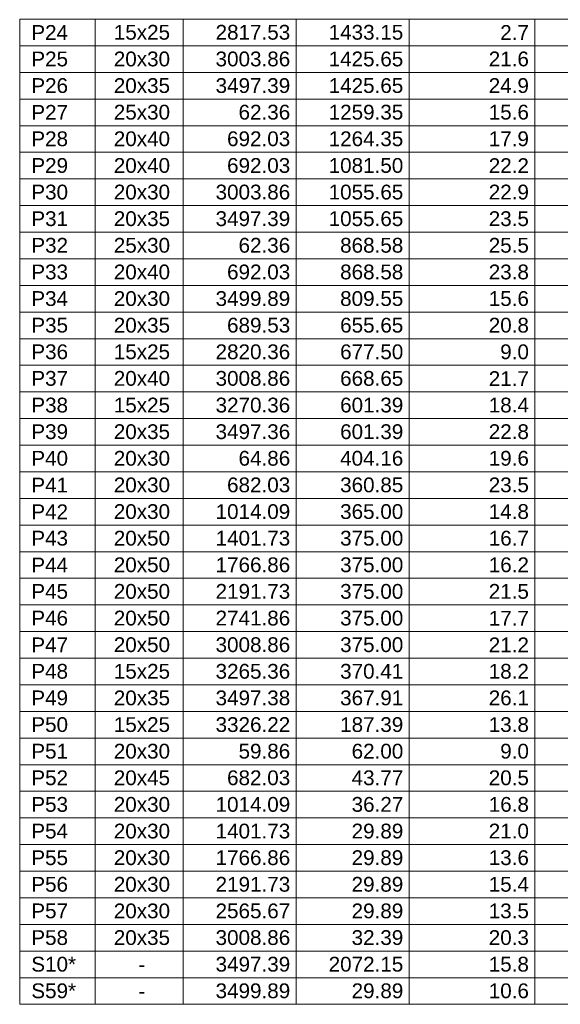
# Model space of a CAD drawing. Header units: millimetres. Extents: x 0 to 119, y 0 to 84.
# Tile 13 of 18: x 88.39 to 96.14, y 55.95 to 70.05. Entities that reach past the tile are written whole.
import ezdxf

# ---------------------------------------------------------------- set-up
doc = ezdxf.new("R2010")
doc.units = ezdxf.units.MM
doc.header["$MEASUREMENT"] = 0
doc.linetypes.add('NULL', pattern=[0])
doc.layers.add('LC-Tabelas', color=1, linetype='Continuous', lineweight=20)
doc.layers.add('LC-Textos das tabelas', color=5, linetype='Continuous', lineweight=5)
doc.styles.add('Arial', font='txt')

msp = doc.modelspace()

# ---------------------------------------------------------------- linework, layer by layer
at = {"layer": 'LC-Tabelas'}
for points in [[(88.3915, 69.6764), (88.3915, 70.0576), (89.4717, 70.0576), (89.4717, 69.6764), (88.3915, 69.6764)], [(89.4717, 69.6764), (89.4717, 70.0576), (90.7319, 70.0576), (90.7319, 69.6764), (89.4717, 69.6764)], [(90.7319, 69.6764), (90.7319, 70.0576), (92.3522, 70.0576), (92.3522, 69.6764), (90.7319, 69.6764)], [(92.3522, 69.6764), (92.3522, 70.0576), (93.9725, 70.0576), (93.9725, 69.6764), (92.3522, 69.6764)], [(93.9725, 69.6764), (93.9725, 70.0576), (95.7728, 70.0576), (95.7728, 69.6764), (93.9725, 69.6764)], [(95.7728, 69.6764), (95.7728, 70.0576), (97.5731, 70.0576), (97.5731, 69.6764), (95.7728, 69.6764)], [(88.3915, 69.2951), (88.3915, 69.6764), (89.4717, 69.6764), (89.4717, 69.2951), (88.3915, 69.2951)], [(89.4717, 69.2951), (89.4717, 69.6764), (90.7319, 69.6764), (90.7319, 69.2951), (89.4717, 69.2951)], [(90.7319, 69.2951), (90.7319, 69.6764), (92.3522, 69.6764), (92.3522, 69.2951), (90.7319, 69.2951)], [(92.3522, 69.2951), (92.3522, 69.6764), (93.9725, 69.6764), (93.9725, 69.2951), (92.3522, 69.2951)], [(93.9725, 69.2951), (93.9725, 69.6764), (95.7728, 69.6764), (95.7728, 69.2951), (93.9725, 69.2951)], [(95.7728, 69.2951), (95.7728, 69.6764), (97.5731, 69.6764), (97.5731, 69.2951), (95.7728, 69.2951)], [(88.3915, 68.9139), (88.3915, 69.2951), (89.4717, 69.2951), (89.4717, 68.9139), (88.3915, 68.9139)], [(89.4717, 68.9139), (89.4717, 69.2951), (90.7319, 69.2951), (90.7319, 68.9139), (89.4717, 68.9139)], [(90.7319, 68.9139), (90.7319, 69.2951), (92.3522, 69.2951), (92.3522, 68.9139), (90.7319, 68.9139)], [(92.3522, 68.9139), (92.3522, 69.2951), (93.9725, 69.2951), (93.9725, 68.9139), (92.3522, 68.9139)], [(93.9725, 68.9139), (93.9725, 69.2951), (95.7728, 69.2951), (95.7728, 68.9139), (93.9725, 68.9139)], [(95.7728, 68.9139), (95.7728, 69.2951), (97.5731, 69.2951), (97.5731, 68.9139), (95.7728, 68.9139)], [(88.3915, 68.5327), (88.3915, 68.9139), (89.4717, 68.9139), (89.4717, 68.5327), (88.3915, 68.5327)], [(89.4717, 68.5327), (89.4717, 68.9139), (90.7319, 68.9139), (90.7319, 68.5327), (89.4717, 68.5327)], [(90.7319, 68.5327), (90.7319, 68.9139), (92.3522, 68.9139), (92.3522, 68.5327), (90.7319, 68.5327)], [(92.3522, 68.5327), (92.3522, 68.9139), (93.9725, 68.9139), (93.9725, 68.5327), (92.3522, 68.5327)], [(93.9725, 68.5327), (93.9725, 68.9139), (95.7728, 68.9139), (95.7728, 68.5327), (93.9725, 68.5327)], [(95.7728, 68.5327), (95.7728, 68.9139), (97.5731, 68.9139), (97.5731, 68.5327), (95.7728, 68.5327)], [(88.3915, 68.1514), (88.3915, 68.5327), (89.4717, 68.5327), (89.4717, 68.1514), (88.3915, 68.1514)], [(89.4717, 68.1514), (89.4717, 68.5327), (90.7319, 68.5327), (90.7319, 68.1514), (89.4717, 68.1514)], [(90.7319, 68.1514), (90.7319, 68.5327), (92.3522, 68.5327), (92.3522, 68.1514), (90.7319, 68.1514)], [(92.3522, 68.1514), (92.3522, 68.5327), (93.9725, 68.5327), (93.9725, 68.1514), (92.3522, 68.1514)], [(93.9725, 68.1514), (93.9725, 68.5327), (95.7728, 68.5327), (95.7728, 68.1514), (93.9725, 68.1514)], [(95.7728, 68.1514), (95.7728, 68.5327), (97.5731, 68.5327), (97.5731, 68.1514), (95.7728, 68.1514)], [(88.3915, 67.7702), (88.3915, 68.1514), (89.4717, 68.1514), (89.4717, 67.7702), (88.3915, 67.7702)], [(89.4717, 67.7702), (89.4717, 68.1514), (90.7319, 68.1514), (90.7319, 67.7702), (89.4717, 67.7702)], [(90.7319, 67.7702), (90.7319, 68.1514), (92.3522, 68.1514), (92.3522, 67.7702), (90.7319, 67.7702)], [(92.3522, 67.7702), (92.3522, 68.1514), (93.9725, 68.1514), (93.9725, 67.7702), (92.3522, 67.7702)], [(93.9725, 67.7702), (93.9725, 68.1514), (95.7728, 68.1514), (95.7728, 67.7702), (93.9725, 67.7702)], [(95.7728, 67.7702), (95.7728, 68.1514), (97.5731, 68.1514), (97.5731, 67.7702), (95.7728, 67.7702)], [(88.3915, 67.3889), (88.3915, 67.7702), (89.4717, 67.7702), (89.4717, 67.3889), (88.3915, 67.3889)], [(89.4717, 67.3889), (89.4717, 67.7702), (90.7319, 67.7702), (90.7319, 67.3889), (89.4717, 67.3889)], [(90.7319, 67.3889), (90.7319, 67.7702), (92.3522, 67.7702), (92.3522, 67.3889), (90.7319, 67.3889)], [(92.3522, 67.3889), (92.3522, 67.7702), (93.9725, 67.7702), (93.9725, 67.3889), (92.3522, 67.3889)], [(93.9725, 67.3889), (93.9725, 67.7702), (95.7728, 67.7702), (95.7728, 67.3889), (93.9725, 67.3889)], [(95.7728, 67.3889), (95.7728, 67.7702), (97.5731, 67.7702), (97.5731, 67.3889), (95.7728, 67.3889)], [(88.3915, 67.0077), (88.3915, 67.3889), (89.4717, 67.3889), (89.4717, 67.0077), (88.3915, 67.0077)], [(89.4717, 67.0077), (89.4717, 67.3889), (90.7319, 67.3889), (90.7319, 67.0077), (89.4717, 67.0077)], [(90.7319, 67.0077), (90.7319, 67.3889), (92.3522, 67.3889), (92.3522, 67.0077), (90.7319, 67.0077)], [(92.3522, 67.0077), (92.3522, 67.3889), (93.9725, 67.3889), (93.9725, 67.0077), (92.3522, 67.0077)], [(93.9725, 67.0077), (93.9725, 67.3889), (95.7728, 67.3889), (95.7728, 67.0077), (93.9725, 67.0077)], [(95.7728, 67.0077), (95.7728, 67.3889), (97.5731, 67.3889), (97.5731, 67.0077), (95.7728, 67.0077)], [(88.3915, 66.6265), (88.3915, 67.0077), (89.4717, 67.0077), (89.4717, 66.6265), (88.3915, 66.6265)], [(89.4717, 66.6265), (89.4717, 67.0077), (90.7319, 67.0077), (90.7319, 66.6265), (89.4717, 66.6265)], [(90.7319, 66.6265), (90.7319, 67.0077), (92.3522, 67.0077), (92.3522, 66.6265), (90.7319, 66.6265)], [(92.3522, 66.6265), (92.3522, 67.0077), (93.9725, 67.0077), (93.9725, 66.6265), (92.3522, 66.6265)], [(93.9725, 66.6265), (93.9725, 67.0077), (95.7728, 67.0077), (95.7728, 66.6265), (93.9725, 66.6265)], [(95.7728, 66.6265), (95.7728, 67.0077), (97.5731, 67.0077), (97.5731, 66.6265), (95.7728, 66.6265)], [(88.3915, 66.2452), (88.3915, 66.6265), (89.4717, 66.6265), (89.4717, 66.2452), (88.3915, 66.2452)], [(89.4717, 66.2452), (89.4717, 66.6265), (90.7319, 66.6265), (90.7319, 66.2452), (89.4717, 66.2452)], [(90.7319, 66.2452), (90.7319, 66.6265), (92.3522, 66.6265), (92.3522, 66.2452), (90.7319, 66.2452)], [(92.3522, 66.2452), (92.3522, 66.6265), (93.9725, 66.6265), (93.9725, 66.2452), (92.3522, 66.2452)], [(93.9725, 66.2452), (93.9725, 66.6265), (95.7728, 66.6265), (95.7728, 66.2452), (93.9725, 66.2452)], [(95.7728, 66.2452), (95.7728, 66.6265), (97.5731, 66.6265), (97.5731, 66.2452), (95.7728, 66.2452)], [(88.3915, 65.864), (88.3915, 66.2452), (89.4717, 66.2452), (89.4717, 65.864), (88.3915, 65.864)], [(89.4717, 65.864), (89.4717, 66.2452), (90.7319, 66.2452), (90.7319, 65.864), (89.4717, 65.864)], [(90.7319, 65.864), (90.7319, 66.2452), (92.3522, 66.2452), (92.3522, 65.864), (90.7319, 65.864)], [(92.3522, 65.864), (92.3522, 66.2452), (93.9725, 66.2452), (93.9725, 65.864), (92.3522, 65.864)], [(93.9725, 65.864), (93.9725, 66.2452), (95.7728, 66.2452), (95.7728, 65.864), (93.9725, 65.864)], [(95.7728, 65.864), (95.7728, 66.2452), (97.5731, 66.2452), (97.5731, 65.864), (95.7728, 65.864)], [(88.3915, 65.4827), (88.3915, 65.864), (89.4717, 65.864), (89.4717, 65.4827), (88.3915, 65.4827)], [(89.4717, 65.4827), (89.4717, 65.864), (90.7319, 65.864), (90.7319, 65.4827), (89.4717, 65.4827)], [(90.7319, 65.4827), (90.7319, 65.864), (92.3522, 65.864), (92.3522, 65.4827), (90.7319, 65.4827)], [(92.3522, 65.4827), (92.3522, 65.864), (93.9725, 65.864), (93.9725, 65.4827), (92.3522, 65.4827)], [(93.9725, 65.4827), (93.9725, 65.864), (95.7728, 65.864), (95.7728, 65.4827), (93.9725, 65.4827)], [(95.7728, 65.4827), (95.7728, 65.864), (97.5731, 65.864), (97.5731, 65.4827), (95.7728, 65.4827)], [(88.3915, 65.1015), (88.3915, 65.4827), (89.4717, 65.4827), (89.4717, 65.1015), (88.3915, 65.1015)], [(89.4717, 65.1015), (89.4717, 65.4827), (90.7319, 65.4827), (90.7319, 65.1015), (89.4717, 65.1015)], [(90.7319, 65.1015), (90.7319, 65.4827), (92.3522, 65.4827), (92.3522, 65.1015), (90.7319, 65.1015)], [(92.3522, 65.1015), (92.3522, 65.4827), (93.9725, 65.4827), (93.9725, 65.1015), (92.3522, 65.1015)], [(93.9725, 65.1015), (93.9725, 65.4827), (95.7728, 65.4827), (95.7728, 65.1015), (93.9725, 65.1015)], [(95.7728, 65.1015), (95.7728, 65.4827), (97.5731, 65.4827), (97.5731, 65.1015), (95.7728, 65.1015)], [(88.3915, 64.7203), (88.3915, 65.1015), (89.4717, 65.1015), (89.4717, 64.7203), (88.3915, 64.7203)], [(89.4717, 64.7203), (89.4717, 65.1015), (90.7319, 65.1015), (90.7319, 64.7203), (89.4717, 64.7203)], [(90.7319, 64.7203), (90.7319, 65.1015), (92.3522, 65.1015), (92.3522, 64.7203), (90.7319, 64.7203)], [(92.3522, 64.7203), (92.3522, 65.1015), (93.9725, 65.1015), (93.9725, 64.7203), (92.3522, 64.7203)], [(93.9725, 64.7203), (93.9725, 65.1015), (95.7728, 65.1015), (95.7728, 64.7203), (93.9725, 64.7203)], [(95.7728, 64.7203), (95.7728, 65.1015), (97.5731, 65.1015), (97.5731, 64.7203), (95.7728, 64.7203)], [(88.3915, 64.339), (88.3915, 64.7203), (89.4717, 64.7203), (89.4717, 64.339), (88.3915, 64.339)], [(89.4717, 64.339), (89.4717, 64.7203), (90.7319, 64.7203), (90.7319, 64.339), (89.4717, 64.339)], [(90.7319, 64.339), (90.7319, 64.7203), (92.3522, 64.7203), (92.3522, 64.339), (90.7319, 64.339)], [(92.3522, 64.339), (92.3522, 64.7203), (93.9725, 64.7203), (93.9725, 64.339), (92.3522, 64.339)], [(93.9725, 64.339), (93.9725, 64.7203), (95.7728, 64.7203), (95.7728, 64.339), (93.9725, 64.339)], [(95.7728, 64.339), (95.7728, 64.7203), (97.5731, 64.7203), (97.5731, 64.339), (95.7728, 64.339)], [(88.3915, 63.9578), (88.3915, 64.339), (89.4717, 64.339), (89.4717, 63.9578), (88.3915, 63.9578)], [(89.4717, 63.9578), (89.4717, 64.339), (90.7319, 64.339), (90.7319, 63.9578), (89.4717, 63.9578)], [(90.7319, 63.9578), (90.7319, 64.339), (92.3522, 64.339), (92.3522, 63.9578), (90.7319, 63.9578)], [(92.3522, 63.9578), (92.3522, 64.339), (93.9725, 64.339), (93.9725, 63.9578), (92.3522, 63.9578)], [(93.9725, 63.9578), (93.9725, 64.339), (95.7728, 64.339), (95.7728, 63.9578), (93.9725, 63.9578)], [(95.7728, 63.9578), (95.7728, 64.339), (97.5731, 64.339), (97.5731, 63.9578), (95.7728, 63.9578)], [(88.3915, 63.5765), (88.3915, 63.9578), (89.4717, 63.9578), (89.4717, 63.5765), (88.3915, 63.5765)], [(89.4717, 63.5765), (89.4717, 63.9578), (90.7319, 63.9578), (90.7319, 63.5765), (89.4717, 63.5765)], [(90.7319, 63.5765), (90.7319, 63.9578), (92.3522, 63.9578), (92.3522, 63.5765), (90.7319, 63.5765)], [(92.3522, 63.5765), (92.3522, 63.9578), (93.9725, 63.9578), (93.9725, 63.5765), (92.3522, 63.5765)], [(93.9725, 63.5765), (93.9725, 63.9578), (95.7728, 63.9578), (95.7728, 63.5765), (93.9725, 63.5765)], [(95.7728, 63.5765), (95.7728, 63.9578), (97.5731, 63.9578), (97.5731, 63.5765), (95.7728, 63.5765)], [(88.3915, 63.1953), (88.3915, 63.5765), (89.4717, 63.5765), (89.4717, 63.1953), (88.3915, 63.1953)], [(89.4717, 63.1953), (89.4717, 63.5765), (90.7319, 63.5765), (90.7319, 63.1953), (89.4717, 63.1953)], [(90.7319, 63.1953), (90.7319, 63.5765), (92.3522, 63.5765), (92.3522, 63.1953), (90.7319, 63.1953)], [(92.3522, 63.1953), (92.3522, 63.5765), (93.9725, 63.5765), (93.9725, 63.1953), (92.3522, 63.1953)], [(93.9725, 63.1953), (93.9725, 63.5765), (95.7728, 63.5765), (95.7728, 63.1953), (93.9725, 63.1953)], [(95.7728, 63.1953), (95.7728, 63.5765), (97.5731, 63.5765), (97.5731, 63.1953), (95.7728, 63.1953)], [(88.3915, 62.8141), (88.3915, 63.1953), (89.4717, 63.1953), (89.4717, 62.8141), (88.3915, 62.8141)], [(89.4717, 62.8141), (89.4717, 63.1953), (90.7319, 63.1953), (90.7319, 62.8141), (89.4717, 62.8141)], [(90.7319, 62.8141), (90.7319, 63.1953), (92.3522, 63.1953), (92.3522, 62.8141), (90.7319, 62.8141)], [(92.3522, 62.8141), (92.3522, 63.1953), (93.9725, 63.1953), (93.9725, 62.8141), (92.3522, 62.8141)], [(93.9725, 62.8141), (93.9725, 63.1953), (95.7728, 63.1953), (95.7728, 62.8141), (93.9725, 62.8141)], [(95.7728, 62.8141), (95.7728, 63.1953), (97.5731, 63.1953), (97.5731, 62.8141), (95.7728, 62.8141)], [(88.3915, 62.4328), (88.3915, 62.8141), (89.4717, 62.8141), (89.4717, 62.4328), (88.3915, 62.4328)], [(89.4717, 62.4328), (89.4717, 62.8141), (90.7319, 62.8141), (90.7319, 62.4328), (89.4717, 62.4328)], [(90.7319, 62.4328), (90.7319, 62.8141), (92.3522, 62.8141), (92.3522, 62.4328), (90.7319, 62.4328)], [(92.3522, 62.4328), (92.3522, 62.8141), (93.9725, 62.8141), (93.9725, 62.4328), (92.3522, 62.4328)], [(93.9725, 62.4328), (93.9725, 62.8141), (95.7728, 62.8141), (95.7728, 62.4328), (93.9725, 62.4328)], [(95.7728, 62.4328), (95.7728, 62.8141), (97.5731, 62.8141), (97.5731, 62.4328), (95.7728, 62.4328)], [(88.3915, 62.0516), (88.3915, 62.4328), (89.4717, 62.4328), (89.4717, 62.0516), (88.3915, 62.0516)], [(89.4717, 62.0516), (89.4717, 62.4328), (90.7319, 62.4328), (90.7319, 62.0516), (89.4717, 62.0516)], [(90.7319, 62.0516), (90.7319, 62.4328), (92.3522, 62.4328), (92.3522, 62.0516), (90.7319, 62.0516)], [(92.3522, 62.0516), (92.3522, 62.4328), (93.9725, 62.4328), (93.9725, 62.0516), (92.3522, 62.0516)], [(93.9725, 62.0516), (93.9725, 62.4328), (95.7728, 62.4328), (95.7728, 62.0516), (93.9725, 62.0516)], [(95.7728, 62.0516), (95.7728, 62.4328), (97.5731, 62.4328), (97.5731, 62.0516), (95.7728, 62.0516)], [(88.3915, 61.6703), (88.3915, 62.0516), (89.4717, 62.0516), (89.4717, 61.6703), (88.3915, 61.6703)], [(89.4717, 61.6703), (89.4717, 62.0516), (90.7319, 62.0516), (90.7319, 61.6703), (89.4717, 61.6703)], [(90.7319, 61.6703), (90.7319, 62.0516), (92.3522, 62.0516), (92.3522, 61.6703), (90.7319, 61.6703)], [(92.3522, 61.6703), (92.3522, 62.0516), (93.9725, 62.0516), (93.9725, 61.6703), (92.3522, 61.6703)], [(93.9725, 61.6703), (93.9725, 62.0516), (95.7728, 62.0516), (95.7728, 61.6703), (93.9725, 61.6703)], [(95.7728, 61.6703), (95.7728, 62.0516), (97.5731, 62.0516), (97.5731, 61.6703), (95.7728, 61.6703)], [(88.3915, 61.2891), (88.3915, 61.6703), (89.4717, 61.6703), (89.4717, 61.2891), (88.3915, 61.2891)], [(89.4717, 61.2891), (89.4717, 61.6703), (90.7319, 61.6703), (90.7319, 61.2891), (89.4717, 61.2891)], [(90.7319, 61.2891), (90.7319, 61.6703), (92.3522, 61.6703), (92.3522, 61.2891), (90.7319, 61.2891)], [(92.3522, 61.2891), (92.3522, 61.6703), (93.9725, 61.6703), (93.9725, 61.2891), (92.3522, 61.2891)], [(93.9725, 61.2891), (93.9725, 61.6703), (95.7728, 61.6703), (95.7728, 61.2891), (93.9725, 61.2891)], [(95.7728, 61.2891), (95.7728, 61.6703), (97.5731, 61.6703), (97.5731, 61.2891), (95.7728, 61.2891)], [(88.3915, 60.9079), (88.3915, 61.2891), (89.4717, 61.2891), (89.4717, 60.9079), (88.3915, 60.9079)], [(89.4717, 60.9079), (89.4717, 61.2891), (90.7319, 61.2891), (90.7319, 60.9079), (89.4717, 60.9079)], [(90.7319, 60.9079), (90.7319, 61.2891), (92.3522, 61.2891), (92.3522, 60.9079), (90.7319, 60.9079)], [(92.3522, 60.9079), (92.3522, 61.2891), (93.9725, 61.2891), (93.9725, 60.9079), (92.3522, 60.9079)], [(93.9725, 60.9079), (93.9725, 61.2891), (95.7728, 61.2891), (95.7728, 60.9079), (93.9725, 60.9079)], [(95.7728, 60.9079), (95.7728, 61.2891), (97.5731, 61.2891), (97.5731, 60.9079), (95.7728, 60.9079)], [(88.3915, 60.5266), (88.3915, 60.9079), (89.4717, 60.9079), (89.4717, 60.5266), (88.3915, 60.5266)], [(89.4717, 60.5266), (89.4717, 60.9079), (90.7319, 60.9079), (90.7319, 60.5266), (89.4717, 60.5266)], [(90.7319, 60.5266), (90.7319, 60.9079), (92.3522, 60.9079), (92.3522, 60.5266), (90.7319, 60.5266)], [(92.3522, 60.5266), (92.3522, 60.9079), (93.9725, 60.9079), (93.9725, 60.5266), (92.3522, 60.5266)], [(93.9725, 60.5266), (93.9725, 60.9079), (95.7728, 60.9079), (95.7728, 60.5266), (93.9725, 60.5266)], [(95.7728, 60.5266), (95.7728, 60.9079), (97.5731, 60.9079), (97.5731, 60.5266), (95.7728, 60.5266)], [(88.3915, 60.1454), (88.3915, 60.5266), (89.4717, 60.5266), (89.4717, 60.1454), (88.3915, 60.1454)], [(89.4717, 60.1454), (89.4717, 60.5266), (90.7319, 60.5266), (90.7319, 60.1454), (89.4717, 60.1454)], [(90.7319, 60.1454), (90.7319, 60.5266), (92.3522, 60.5266), (92.3522, 60.1454), (90.7319, 60.1454)], [(92.3522, 60.1454), (92.3522, 60.5266), (93.9725, 60.5266), (93.9725, 60.1454), (92.3522, 60.1454)], [(93.9725, 60.1454), (93.9725, 60.5266), (95.7728, 60.5266), (95.7728, 60.1454), (93.9725, 60.1454)], [(95.7728, 60.1454), (95.7728, 60.5266), (97.5731, 60.5266), (97.5731, 60.1454), (95.7728, 60.1454)], [(88.3915, 59.7641), (88.3915, 60.1454), (89.4717, 60.1454), (89.4717, 59.7641), (88.3915, 59.7641)], [(89.4717, 59.7641), (89.4717, 60.1454), (90.7319, 60.1454), (90.7319, 59.7641), (89.4717, 59.7641)], [(90.7319, 59.7641), (90.7319, 60.1454), (92.3522, 60.1454), (92.3522, 59.7641), (90.7319, 59.7641)], [(92.3522, 59.7641), (92.3522, 60.1454), (93.9725, 60.1454), (93.9725, 59.7641), (92.3522, 59.7641)], [(93.9725, 59.7641), (93.9725, 60.1454), (95.7728, 60.1454), (95.7728, 59.7641), (93.9725, 59.7641)], [(95.7728, 59.7641), (95.7728, 60.1454), (97.5731, 60.1454), (97.5731, 59.7641), (95.7728, 59.7641)], [(88.3915, 59.3829), (88.3915, 59.7641), (89.4717, 59.7641), (89.4717, 59.3829), (88.3915, 59.3829)], [(89.4717, 59.3829), (89.4717, 59.7641), (90.7319, 59.7641), (90.7319, 59.3829), (89.4717, 59.3829)], [(90.7319, 59.3829), (90.7319, 59.7641), (92.3522, 59.7641), (92.3522, 59.3829), (90.7319, 59.3829)], [(92.3522, 59.3829), (92.3522, 59.7641), (93.9725, 59.7641), (93.9725, 59.3829), (92.3522, 59.3829)], [(93.9725, 59.3829), (93.9725, 59.7641), (95.7728, 59.7641), (95.7728, 59.3829), (93.9725, 59.3829)], [(95.7728, 59.3829), (95.7728, 59.7641), (97.5731, 59.7641), (97.5731, 59.3829), (95.7728, 59.3829)], [(88.3915, 59.0017), (88.3915, 59.3829), (89.4717, 59.3829), (89.4717, 59.0017), (88.3915, 59.0017)], [(89.4717, 59.0017), (89.4717, 59.3829), (90.7319, 59.3829), (90.7319, 59.0017), (89.4717, 59.0017)], [(90.7319, 59.0017), (90.7319, 59.3829), (92.3522, 59.3829), (92.3522, 59.0017), (90.7319, 59.0017)], [(92.3522, 59.0017), (92.3522, 59.3829), (93.9725, 59.3829), (93.9725, 59.0017), (92.3522, 59.0017)], [(93.9725, 59.0017), (93.9725, 59.3829), (95.7728, 59.3829), (95.7728, 59.0017), (93.9725, 59.0017)], [(95.7728, 59.0017), (95.7728, 59.3829), (97.5731, 59.3829), (97.5731, 59.0017), (95.7728, 59.0017)], [(88.3915, 58.6204), (88.3915, 59.0017), (89.4717, 59.0017), (89.4717, 58.6204), (88.3915, 58.6204)], [(89.4717, 58.6204), (89.4717, 59.0017), (90.7319, 59.0017), (90.7319, 58.6204), (89.4717, 58.6204)], [(90.7319, 58.6204), (90.7319, 59.0017), (92.3522, 59.0017), (92.3522, 58.6204), (90.7319, 58.6204)], [(92.3522, 58.6204), (92.3522, 59.0017), (93.9725, 59.0017), (93.9725, 58.6204), (92.3522, 58.6204)], [(93.9725, 58.6204), (93.9725, 59.0017), (95.7728, 59.0017), (95.7728, 58.6204), (93.9725, 58.6204)], [(95.7728, 58.6204), (95.7728, 59.0017), (97.5731, 59.0017), (97.5731, 58.6204), (95.7728, 58.6204)], [(88.3915, 58.2392), (88.3915, 58.6204), (89.4717, 58.6204), (89.4717, 58.2392), (88.3915, 58.2392)], [(89.4717, 58.2392), (89.4717, 58.6204), (90.7319, 58.6204), (90.7319, 58.2392), (89.4717, 58.2392)], [(90.7319, 58.2392), (90.7319, 58.6204), (92.3522, 58.6204), (92.3522, 58.2392), (90.7319, 58.2392)], [(92.3522, 58.2392), (92.3522, 58.6204), (93.9725, 58.6204), (93.9725, 58.2392), (92.3522, 58.2392)], [(93.9725, 58.2392), (93.9725, 58.6204), (95.7728, 58.6204), (95.7728, 58.2392), (93.9725, 58.2392)], [(95.7728, 58.2392), (95.7728, 58.6204), (97.5731, 58.6204), (97.5731, 58.2392), (95.7728, 58.2392)], [(88.3915, 57.8579), (88.3915, 58.2392), (89.4717, 58.2392), (89.4717, 57.8579), (88.3915, 57.8579)], [(89.4717, 57.8579), (89.4717, 58.2392), (90.7319, 58.2392), (90.7319, 57.8579), (89.4717, 57.8579)], [(90.7319, 57.8579), (90.7319, 58.2392), (92.3522, 58.2392), (92.3522, 57.8579), (90.7319, 57.8579)], [(92.3522, 57.8579), (92.3522, 58.2392), (93.9725, 58.2392), (93.9725, 57.8579), (92.3522, 57.8579)], [(93.9725, 57.8579), (93.9725, 58.2392), (95.7728, 58.2392), (95.7728, 57.8579), (93.9725, 57.8579)], [(95.7728, 57.8579), (95.7728, 58.2392), (97.5731, 58.2392), (97.5731, 57.8579), (95.7728, 57.8579)], [(88.3915, 57.4767), (88.3915, 57.8579), (89.4717, 57.8579), (89.4717, 57.4767), (88.3915, 57.4767)], [(89.4717, 57.4767), (89.4717, 57.8579), (90.7319, 57.8579), (90.7319, 57.4767), (89.4717, 57.4767)], [(90.7319, 57.4767), (90.7319, 57.8579), (92.3522, 57.8579), (92.3522, 57.4767), (90.7319, 57.4767)], [(92.3522, 57.4767), (92.3522, 57.8579), (93.9725, 57.8579), (93.9725, 57.4767), (92.3522, 57.4767)], [(93.9725, 57.4767), (93.9725, 57.8579), (95.7728, 57.8579), (95.7728, 57.4767), (93.9725, 57.4767)], [(95.7728, 57.4767), (95.7728, 57.8579), (97.5731, 57.8579), (97.5731, 57.4767), (95.7728, 57.4767)], [(88.3915, 57.0955), (88.3915, 57.4767), (89.4717, 57.4767), (89.4717, 57.0955), (88.3915, 57.0955)], [(89.4717, 57.0955), (89.4717, 57.4767), (90.7319, 57.4767), (90.7319, 57.0955), (89.4717, 57.0955)], [(90.7319, 57.0955), (90.7319, 57.4767), (92.3522, 57.4767), (92.3522, 57.0955), (90.7319, 57.0955)], [(92.3522, 57.0955), (92.3522, 57.4767), (93.9725, 57.4767), (93.9725, 57.0955), (92.3522, 57.0955)], [(93.9725, 57.0955), (93.9725, 57.4767), (95.7728, 57.4767), (95.7728, 57.0955), (93.9725, 57.0955)], [(95.7728, 57.0955), (95.7728, 57.4767), (97.5731, 57.4767), (97.5731, 57.0955), (95.7728, 57.0955)], [(88.3915, 56.7142), (88.3915, 57.0955), (89.4717, 57.0955), (89.4717, 56.7142), (88.3915, 56.7142)], [(89.4717, 56.7142), (89.4717, 57.0955), (90.7319, 57.0955), (90.7319, 56.7142), (89.4717, 56.7142)], [(90.7319, 56.7142), (90.7319, 57.0955), (92.3522, 57.0955), (92.3522, 56.7142), (90.7319, 56.7142)], [(92.3522, 56.7142), (92.3522, 57.0955), (93.9725, 57.0955), (93.9725, 56.7142), (92.3522, 56.7142)], [(93.9725, 56.7142), (93.9725, 57.0955), (95.7728, 57.0955), (95.7728, 56.7142), (93.9725, 56.7142)], [(95.7728, 56.7142), (95.7728, 57.0955), (97.5731, 57.0955), (97.5731, 56.7142), (95.7728, 56.7142)], [(88.3915, 56.333), (88.3915, 56.7142), (89.4717, 56.7142), (89.4717, 56.333), (88.3915, 56.333)], [(89.4717, 56.333), (89.4717, 56.7142), (90.7319, 56.7142), (90.7319, 56.333), (89.4717, 56.333)], [(90.7319, 56.333), (90.7319, 56.7142), (92.3522, 56.7142), (92.3522, 56.333), (90.7319, 56.333)], [(92.3522, 56.333), (92.3522, 56.7142), (93.9725, 56.7142), (93.9725, 56.333), (92.3522, 56.333)], [(93.9725, 56.333), (93.9725, 56.7142), (95.7728, 56.7142), (95.7728, 56.333), (93.9725, 56.333)], [(95.7728, 56.333), (95.7728, 56.7142), (97.5731, 56.7142), (97.5731, 56.333), (95.7728, 56.333)], [(88.3915, 55.9517), (88.3915, 56.333), (89.4717, 56.333), (89.4717, 55.9517), (88.3915, 55.9517)], [(89.4717, 55.9517), (89.4717, 56.333), (90.7319, 56.333), (90.7319, 55.9517), (89.4717, 55.9517)], [(90.7319, 55.9517), (90.7319, 56.333), (92.3522, 56.333), (92.3522, 55.9517), (90.7319, 55.9517)], [(92.3522, 55.9517), (92.3522, 56.333), (93.9725, 56.333), (93.9725, 55.9517), (92.3522, 55.9517)], [(93.9725, 55.9517), (93.9725, 56.333), (95.7728, 56.333), (95.7728, 55.9517), (93.9725, 55.9517)], [(95.7728, 55.9517), (95.7728, 56.333), (97.5731, 56.333), (97.5731, 55.9517), (95.7728, 55.9517)]]:
    msp.add_lwpolyline(points, close=True, dxfattribs=at)

# ---------------------------------------------------------------- texts
at = {"layer": 'LC-Textos das tabelas', "linetype": 'NULL', "char_height": 0.2118, "line_spacing_factor": 0.798, "style": 'Arial'}
for s, insert, width, attachment_point in [(' P24 ', (88.4759, 69.7614), 1.354277, 7), (' 15x25 ', (90.1019, 69.7614), 1.902559, 8), (' 2817.53 ', (92.2679, 69.7614), 2.418838, 9), (' 1433.15 ', (93.8879, 69.7614), 2.418838, 9), (' 2.7 ', (95.6879, 69.7614), 1.128564, 9), (' P25 ', (88.4759, 69.3794), 1.354277, 7), (' 20x30 ', (90.1019, 69.3794), 1.902559, 8), (' 3003.86 ', (92.2679, 69.3794), 2.418838, 9), (' 1425.65 ', (93.8879, 69.3794), 2.418838, 9), (' 21.6 ', (95.6879, 69.3794), 1.451133, 9), (' P26 ', (88.4759, 68.9984), 1.354277, 7), (' 20x35 ', (90.1019, 68.9984), 1.902559, 8), (' 3497.39 ', (92.2679, 68.9984), 2.418838, 9), (' 1425.65 ', (93.8879, 68.9984), 2.418838, 9), (' 24.9 ', (95.6879, 68.9984), 1.451133, 9), (' P27 ', (88.4759, 68.6174), 1.354277, 7), (' 25x30 ', (90.1019, 68.6174), 1.902559, 8), (' 62.36 ', (92.2679, 68.6174), 1.773701, 9), (' 1259.35 ', (93.8879, 68.6174), 2.418838, 9), (' 15.6 ', (95.6879, 68.6174), 1.451133, 9), (' P28 ', (88.4759, 68.2364), 1.354277, 7), (' 20x40 ', (90.1019, 68.2364), 1.902559, 8), (' 692.03 ', (92.2679, 68.2364), 2.09627, 9), (' 1264.35 ', (93.8879, 68.2364), 2.418838, 9), (' 17.9 ', (95.6879, 68.2364), 1.451133, 9), (' P29 ', (88.4759, 67.8544), 1.354277, 7), (' 20x40 ', (90.1019, 67.8544), 1.902559, 8), (' 692.03 ', (92.2679, 67.8544), 2.09627, 9), (' 1081.50 ', (93.8879, 67.8544), 2.418838, 9), (' 22.2 ', (95.6879, 67.8544), 1.451133, 9), (' P30 ', (88.4759, 67.4734), 1.354277, 7), (' 20x30 ', (90.1019, 67.4734), 1.902559, 8), (' 3003.86 ', (92.2679, 67.4734), 2.418838, 9), (' 1055.65 ', (93.8879, 67.4734), 2.418838, 9), (' 22.9 ', (95.6879, 67.4734), 1.451133, 9), (' P31 ', (88.4759, 67.0924), 1.354277, 7), (' 20x35 ', (90.1019, 67.0924), 1.902559, 8), (' 3497.39 ', (92.2679, 67.0924), 2.418838, 9), (' 1055.65 ', (93.8879, 67.0924), 2.418838, 9), (' 23.5 ', (95.6879, 67.0924), 1.451133, 9), (' P32 ', (88.4759, 66.7114), 1.354277, 7), (' 25x30 ', (90.1019, 66.7114), 1.902559, 8), (' 62.36 ', (92.2679, 66.7114), 1.773701, 9), (' 868.58 ', (93.8879, 66.7114), 2.09627, 9), (' 25.5 ', (95.6879, 66.7114), 1.451133, 9), (' P33 ', (88.4759, 66.3294), 1.354277, 7), (' 20x40 ', (90.1019, 66.3294), 1.902559, 8), (' 692.03 ', (92.2679, 66.3294), 2.09627, 9), (' 868.58 ', (93.8879, 66.3294), 2.09627, 9), (' 23.8 ', (95.6879, 66.3294), 1.451133, 9), (' P34 ', (88.4759, 65.9484), 1.354277, 7), (' 20x30 ', (90.1019, 65.9484), 1.902559, 8), (' 3499.89 ', (92.2679, 65.9484), 2.418838, 9), (' 809.55 ', (93.8879, 65.9484), 2.09627, 9), (' 15.6 ', (95.6879, 65.9484), 1.451133, 9), (' P35 ', (88.4759, 65.5674), 1.354277, 7), (' 20x35 ', (90.1019, 65.5674), 1.902559, 8), (' 689.53 ', (92.2679, 65.5674), 2.09627, 9), (' 655.65 ', (93.8879, 65.5674), 2.09627, 9), (' 20.8 ', (95.6879, 65.5674), 1.451133, 9), (' P36 ', (88.4759, 65.1864), 1.354277, 7), (' 15x25 ', (90.1019, 65.1864), 1.902559, 8), (' 2820.36 ', (92.2679, 65.1864), 2.418838, 9), (' 677.50 ', (93.8879, 65.1864), 2.09627, 9), (' 9.0 ', (95.6879, 65.1864), 1.128564, 9), (' P37 ', (88.4759, 64.8054), 1.354277, 7), (' 20x40 ', (90.1019, 64.8054), 1.902559, 8), (' 3008.86 ', (92.2679, 64.8054), 2.418838, 9), (' 668.65 ', (93.8879, 64.8054), 2.09627, 9), (' 21.7 ', (95.6879, 64.8054), 1.451133, 9), (' P38 ', (88.4759, 64.4234), 1.354277, 7), (' 15x25 ', (90.1019, 64.4234), 1.902559, 8), (' 3270.36 ', (92.2679, 64.4234), 2.418838, 9), (' 601.39 ', (93.8879, 64.4234), 2.09627, 9), (' 18.4 ', (95.6879, 64.4234), 1.451133, 9), (' P39 ', (88.4759, 64.0424), 1.354277, 7), (' 20x35 ', (90.1019, 64.0424), 1.902559, 8), (' 3497.36 ', (92.2679, 64.0424), 2.418838, 9), (' 601.39 ', (93.8879, 64.0424), 2.09627, 9), (' 22.8 ', (95.6879, 64.0424), 1.451133, 9), (' P40 ', (88.4759, 63.6614), 1.354277, 7), (' 20x30 ', (90.1019, 63.6614), 1.902559, 8), (' 64.86 ', (92.2679, 63.6614), 1.773701, 9), (' 404.16 ', (93.8879, 63.6614), 2.09627, 9), (' 19.6 ', (95.6879, 63.6614), 1.451133, 9), (' P41 ', (88.4759, 63.2804), 1.354277, 7), (' 20x30 ', (90.1019, 63.2804), 1.902559, 8), (' 682.03 ', (92.2679, 63.2804), 2.09627, 9), (' 360.85 ', (93.8879, 63.2804), 2.09627, 9), (' 23.5 ', (95.6879, 63.2804), 1.451133, 9), (' P42 ', (88.4759, 62.8984), 1.354277, 7), (' 20x30 ', (90.1019, 62.8984), 1.902559, 8), (' 1014.09 ', (92.2679, 62.8984), 2.418838, 9), (' 365.00 ', (93.8879, 62.8984), 2.09627, 9), (' 14.8 ', (95.6879, 62.8984), 1.451133, 9), (' P43 ', (88.4759, 62.5174), 1.354277, 7), (' 20x50 ', (90.1019, 62.5174), 1.902559, 8), (' 1401.73 ', (92.2679, 62.5174), 2.418838, 9), (' 375.00 ', (93.8879, 62.5174), 2.09627, 9), (' 16.7 ', (95.6879, 62.5174), 1.451133, 9), (' P44 ', (88.4759, 62.1364), 1.354277, 7), (' 20x50 ', (90.1019, 62.1364), 1.902559, 8), (' 1766.86 ', (92.2679, 62.1364), 2.418838, 9), (' 375.00 ', (93.8879, 62.1364), 2.09627, 9), (' 16.2 ', (95.6879, 62.1364), 1.451133, 9), (' 20x50 ', (90.1019, 61.7554), 1.902559, 8), (' 2191.73 ', (92.2679, 61.7554), 2.418838, 9), (' 375.00 ', (93.8879, 61.7554), 2.09627, 9), (' 21.5 ', (95.6879, 61.7554), 1.451133, 9), (' P45 ', (88.4759, 61.7554), 1.354277, 7), (' P46 ', (88.4759, 61.3734), 1.354277, 7), (' 20x50 ', (90.1019, 61.3734), 1.902559, 8), (' 2741.86 ', (92.2679, 61.3734), 2.418838, 9), (' 375.00 ', (93.8879, 61.3734), 2.09627, 9), (' 17.7 ', (95.6879, 61.3734), 1.451133, 9), (' P47 ', (88.4759, 60.9924), 1.354277, 7), (' 20x50 ', (90.1019, 60.9924), 1.902559, 8), (' 3008.86 ', (92.2679, 60.9924), 2.418838, 9), (' 375.00 ', (93.8879, 60.9924), 2.09627, 9), (' 21.2 ', (95.6879, 60.9924), 1.451133, 9), (' P48 ', (88.4759, 60.6114), 1.354277, 7), (' 15x25 ', (90.1019, 60.6114), 1.902559, 8), (' 3265.36 ', (92.2679, 60.6114), 2.418838, 9), (' 370.41 ', (93.8879, 60.6114), 2.09627, 9), (' 18.2 ', (95.6879, 60.6114), 1.451133, 9), (' P49 ', (88.4759, 60.2304), 1.354277, 7), (' 20x35 ', (90.1019, 60.2304), 1.902559, 8), (' 3497.38 ', (92.2679, 60.2304), 2.418838, 9), (' 367.91 ', (93.8879, 60.2304), 2.09627, 9), (' 26.1 ', (95.6879, 60.2304), 1.451133, 9), (' P50 ', (88.4759, 59.8484), 1.354277, 7), (' 15x25 ', (90.1019, 59.8484), 1.902559, 8), (' 3326.22 ', (92.2679, 59.8484), 2.418838, 9), (' 187.39 ', (93.8879, 59.8484), 2.09627, 9), (' 13.8 ', (95.6879, 59.8484), 1.451133, 9), (' P51 ', (88.4759, 59.4674), 1.354277, 7), (' 20x30 ', (90.1019, 59.4674), 1.902559, 8), (' 59.86 ', (92.2679, 59.4674), 1.773701, 9), (' 62.00 ', (93.8879, 59.4674), 1.773701, 9), (' 9.0 ', (95.6879, 59.4674), 1.128564, 9), (' P52 ', (88.4759, 59.0864), 1.354277, 7), (' 20x45 ', (90.1019, 59.0864), 1.902559, 8), (' 682.03 ', (92.2679, 59.0864), 2.09627, 9), (' 43.77 ', (93.8879, 59.0864), 1.773701, 9), (' 20.5 ', (95.6879, 59.0864), 1.451133, 9), (' P53 ', (88.4759, 58.7054), 1.354277, 7), (' 20x30 ', (90.1019, 58.7054), 1.902559, 8), (' 1014.09 ', (92.2679, 58.7054), 2.418838, 9), (' 36.27 ', (93.8879, 58.7054), 1.773701, 9), (' 16.8 ', (95.6879, 58.7054), 1.451133, 9), (' P54 ', (88.4759, 58.3234), 1.354277, 7), (' 20x30 ', (90.1019, 58.3234), 1.902559, 8), (' 1401.73 ', (92.2679, 58.3234), 2.418838, 9), (' 29.89 ', (93.8879, 58.3234), 1.773701, 9), (' 21.0 ', (95.6879, 58.3234), 1.451133, 9), (' P55 ', (88.4759, 57.9424), 1.354277, 7), (' 20x30 ', (90.1019, 57.9424), 1.902559, 8), (' 1766.86 ', (92.2679, 57.9424), 2.418838, 9), (' 29.89 ', (93.8879, 57.9424), 1.773701, 9), (' 13.6 ', (95.6879, 57.9424), 1.451133, 9), (' P56 ', (88.4759, 57.5614), 1.354277, 7), (' 20x30 ', (90.1019, 57.5614), 1.902559, 8), (' 2191.73 ', (92.2679, 57.5614), 2.418838, 9), (' 29.89 ', (93.8879, 57.5614), 1.773701, 9), (' 15.4 ', (95.6879, 57.5614), 1.451133, 9), (' P57 ', (88.4759, 57.1804), 1.354277, 7), (' 20x30 ', (90.1019, 57.1804), 1.902559, 8), (' 2565.67 ', (92.2679, 57.1804), 2.418838, 9), (' 29.89 ', (93.8879, 57.1804), 1.773701, 9), (' 13.5 ', (95.6879, 57.1804), 1.451133, 9), (' P58 ', (88.4759, 56.7984), 1.354277, 7), (' 20x35 ', (90.1019, 56.7984), 1.902559, 8), (' 3008.86 ', (92.2679, 56.7984), 2.418838, 9), (' 32.39 ', (93.8879, 56.7984), 1.773701, 9), (' 20.3 ', (95.6879, 56.7984), 1.451133, 9), (' S10* ', (88.4759, 56.4174), 1.57999, 7), (' 3497.39 ', (92.2679, 56.4174), 2.418838, 9), (' 2072.15 ', (93.8879, 56.4174), 2.418838, 9), (' 15.8 ', (95.6879, 56.4174), 1.451133, 9), (' - ', (90.1019, 56.4174), 0.51543, 8), (' S59* ', (88.4759, 56.0364), 1.57999, 7), (' 3499.89 ', (92.2679, 56.0364), 2.418838, 9), (' 29.89 ', (93.8879, 56.0364), 1.773701, 9), (' 10.6 ', (95.6879, 56.0364), 1.451133, 9), (' - ', (90.1019, 56.0364), 0.51543, 8)]:
    msp.add_mtext(s, dxfattribs=dict(at, insert=insert, width=width, attachment_point=attachment_point))

doc.saveas('drawing.dxf')
